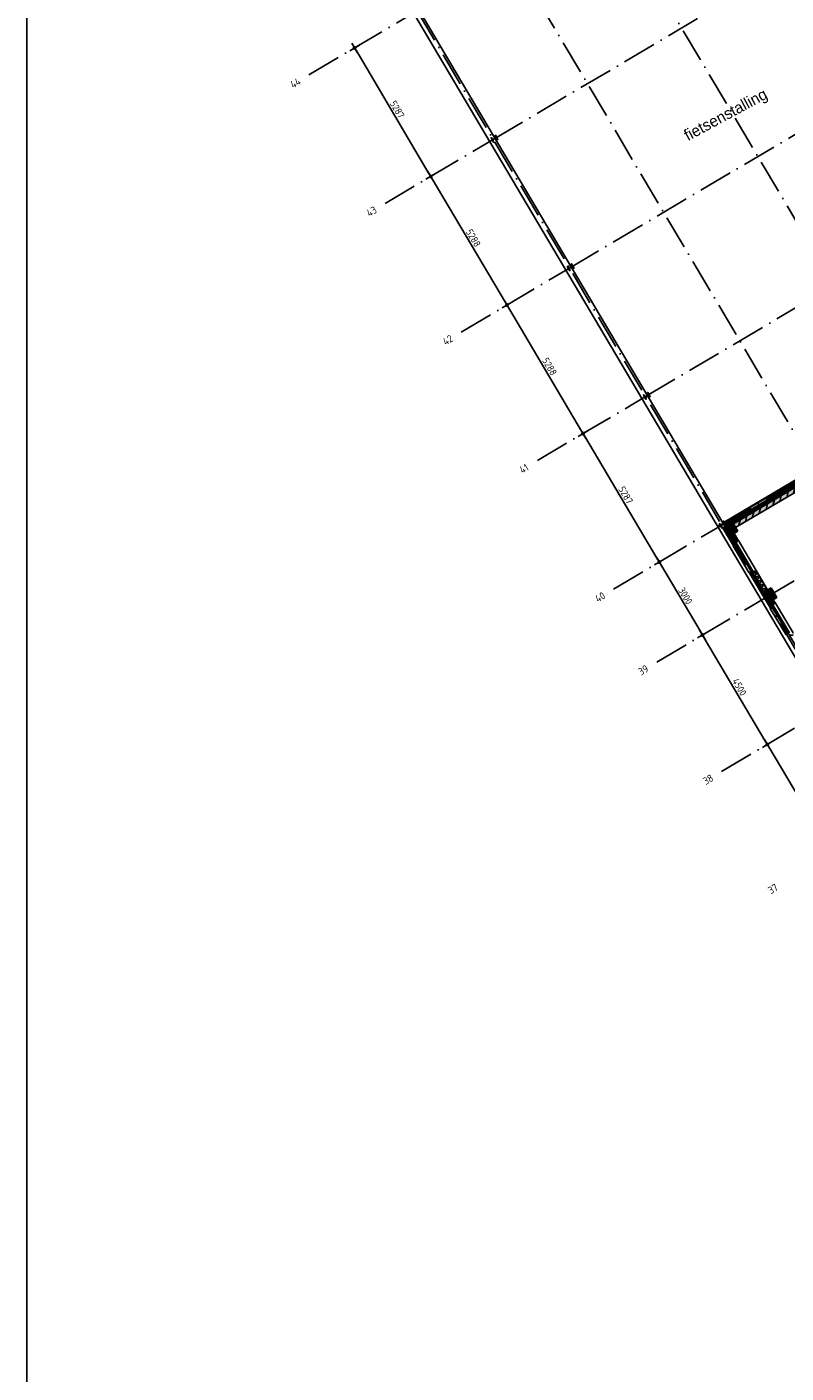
# Model space of a CAD drawing. Header units: millimetres. Extents: x 20872 to 297961, y -293704 to 213007.
# Tile 1 of 256: x 20872 to 47721, y -137389 to -89746. Entities that reach past the tile are written whole.
import ezdxf
from ezdxf.enums import TextEntityAlignment as Align
from ezdxf.xclip import XClip

# ---------------------------------------------------------------- set-up
doc = ezdxf.new("R2010")
doc.units = ezdxf.units.MM
doc.header["$LTSCALE"] = 100
doc.header["$XCLIPFRAME"] = 2
doc.linetypes.add('ACAD_ISO10W100', pattern=[18, 12, -3, 0, -3])
doc.layers.get('Defpoints').update_dxf_attribs({"color": 181})
for name, color, linetype in [('A--L$7--_stramien', 1, 'Continuous'), ('A--L20--_bovenbouw', 3, 'Continuous'), ('A--L30--_afbouw', 7, 'Continuous'), ('A--T$7--_stramien', 7, 'Continuous'), ('HATCH', 8, 'Continuous'), ('teksten', 7, 'Continuous'), ('WIDE', 8, 'Continuous'), ('XREFS', 9, 'Continuous')]:
    doc.layers.add(name, color=color, linetype=linetype)
doc.styles.add('BRON standaard', font='isocp.shx')
doc.styles.add('BURO maatvoering', font='isocp.shx')
doc.styles.add('JINX maatvoering', font='isocp.shx')
doc.styles.add('MAAR_stempel', font='LTe50146.ttf')
doc.dimstyles.new('JINX maatvoering 1-100', dxfattribs={"dimscale": 100, "dimtxt": 2.5, "dimasz": 1, "dimexe": 125, "dimexo": 0, "dimtad": 1, "dimdec": 0, "dimzin": 12, "dimdsep": 46, "dimtxsty": 'JINX maatvoering', "dimblk": 'BURO_maatvoeringssymbool_01', "dimcen": 2, "dimse1": 1, "dimse2": 1, "dimclrd": 1, "dimclrt": 7, "dimadec": 0, "dimazin": 0, "dimtfac": 1, "dimtdec": 0, "dimtix": 1, "dimtofl": 0, "dimtmove": 0, "dimatfit": 3, "dimldrblk": 'DOT', "dimfxl": 1, "dimtolj": 1, "dimtzin": 0, "dimarcsym": 0})

# ---------------------------------------------------------------- blocks, each defined once
blk = doc.blocks.new('AL_stramlab_01_P03_BV')
at = {"color": 4, "linetype": 'Continuous', "lineweight": -2, "style": 'BRON standaard'}
blk.add_attdef('LABEL', text='', height=350, dxfattribs=at).set_placement((0, 0), align=Align.MIDDLE_CENTER)
blk = doc.blocks.new('AB2_D_DV_MV_maatvoeringssymbool_01')
at = {"color": 1}
for p, q in [((-2, 0), (2, 0)), ((0, -2), (0, 2))]:
    blk.add_line(p, q, dxfattribs=at)
blk.add_circle((0, 0), 0.4, dxfattribs=at)
blk = doc.blocks.new('*D214')
at = {"layer": 'A--T$7--_stramien', "color": 1, "lineweight": -2, "transparency": 16777216}
blk.add_line((32512, 59426), (35104, 55048), dxfattribs=at)
at = {"layer": 'Defpoints', "color": 0, "transparency": 16777216}
for p in [(30846, 58556), (35155, 54962), (33540, 54006)]:
    blk.add_point(p, dxfattribs=at)
at = {"layer": 'A--T$7--_stramien', "color": 1, "lineweight": -2, "transparency": 16777216, "xscale": 100, "yscale": 100, "zscale": 100}
for p, rotation in [((32461, 59512), 120.6301152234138), ((35155, 54962), 300.6301152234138)]:
    blk.add_blockref('AB2_D_DV_MV_maatvoeringssymbool_01', p, dxfattribs=dict(at, rotation=rotation))
at = {"layer": 'A--T$7--_stramien', "color": 7, "transparency": 16777216, "insert": (33969, 57333), "char_height": 250, "attachment_point": 5, "rotation": 300.6301, "style": 'JINX maatvoering'}
blk.add_mtext('\\A1;5287', dxfattribs=at)
blk = doc.blocks.new('_Dot')
at = {"color": 0, "linetype": 'ByBlock', "lineweight": -2}
blk.add_line((-0.5, 0), (-1, 0), dxfattribs=at)
at = {"color": 0, "linetype": 'ByBlock', "const_width": 0.5}
blk.add_lwpolyline([(-0.25, 0, 1), (0.25, 0, 1)], format="xyb", close=True, dxfattribs=at)
blk = doc.blocks.new('BURO_maatvoeringssymbool_01')
at = {"color": 1}
for p, q in [((-2, 0), (2, 0)), ((0, -2), (0, 2))]:
    blk.add_line(p, q, dxfattribs=at)
blk.add_circle((0, 0), 0.4, dxfattribs=at)
blk = doc.blocks.new('*D215')
at = {"layer": 'A--T$7--_stramien', "color": 1, "lineweight": -2, "transparency": 16777216}
blk.add_line((35206, 54876), (37798, 50498), dxfattribs=at)
at = {"layer": 'Defpoints', "color": 0, "transparency": 16777216}
for p in [(33540, 54006), (40060, 51721), (37849, 50412)]:
    blk.add_point(p, dxfattribs=at)
at = {"layer": 'A--T$7--_stramien', "color": 1, "lineweight": -2, "transparency": 16777216, "xscale": 100, "yscale": 100, "zscale": 100}
for p, rotation in [((35155, 54962), 120.6301152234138), ((37849, 50412), 300.6301152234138)]:
    blk.add_blockref('AB2_D_DV_MV_maatvoeringssymbool_01', p, dxfattribs=dict(at, rotation=rotation))
at = {"layer": 'A--T$7--_stramien', "color": 7, "transparency": 16777216, "insert": (36663, 52783), "char_height": 250, "attachment_point": 5, "rotation": 300.6301, "style": 'JINX maatvoering'}
blk.add_mtext('\\A1;5288', dxfattribs=at)
blk = doc.blocks.new('*D216')
at = {"layer": 'A--T$7--_stramien', "color": 1, "lineweight": -2, "transparency": 16777216}
blk.add_line((37900, 50326), (40492, 45948), dxfattribs=at)
at = {"layer": 'Defpoints', "color": 0, "transparency": 16777216}
for p in [(40060, 51721), (42754, 47171), (40543, 45862)]:
    blk.add_point(p, dxfattribs=at)
at = {"layer": 'A--T$7--_stramien', "color": 1, "lineweight": -2, "transparency": 16777216, "xscale": 100, "yscale": 100, "zscale": 100}
for p, rotation in [((37849, 50412), 120.6301152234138), ((40543, 45862), 300.6301152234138)]:
    blk.add_blockref('AB2_D_DV_MV_maatvoeringssymbool_01', p, dxfattribs=dict(at, rotation=rotation))
at = {"layer": 'A--T$7--_stramien', "color": 7, "transparency": 16777216, "insert": (39357, 48233), "char_height": 250, "attachment_point": 5, "rotation": 300.6301, "style": 'JINX maatvoering'}
blk.add_mtext('\\A1;5288', dxfattribs=at)
blk = doc.blocks.new('*D217')
at = {"layer": 'A--T$7--_stramien', "color": 1, "lineweight": -2, "transparency": 16777216}
blk.add_line((40594, 45776), (43186, 41399), dxfattribs=at)
at = {"layer": 'Defpoints', "color": 0, "transparency": 16777216}
for p in [(42754, 47171), (45448, 42622), (43237, 41313)]:
    blk.add_point(p, dxfattribs=at)
at = {"layer": 'A--T$7--_stramien', "color": 1, "lineweight": -2, "transparency": 16777216, "xscale": 100, "yscale": 100, "zscale": 100}
for p, rotation in [((40543, 45862), 120.6301152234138), ((43237, 41313), 300.6301152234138)]:
    blk.add_blockref('AB2_D_DV_MV_maatvoeringssymbool_01', p, dxfattribs=dict(at, rotation=rotation))
at = {"layer": 'A--T$7--_stramien', "color": 7, "transparency": 16777216, "insert": (42051, 43683), "char_height": 250, "attachment_point": 5, "rotation": 300.6301, "style": 'JINX maatvoering'}
blk.add_mtext('\\A1;5287', dxfattribs=at)
blk = doc.blocks.new('*D218')
at = {"layer": 'A--T$7--_stramien', "color": 1, "lineweight": -2, "transparency": 16777216}
blk.add_line((43288, 41227), (44714, 38817), dxfattribs=at)
at = {"layer": 'Defpoints', "color": 0, "transparency": 16777216}
for p in [(45448, 42622), (46976, 40040), (44765, 38731)]:
    blk.add_point(p, dxfattribs=at)
at = {"layer": 'A--T$7--_stramien', "color": 1, "lineweight": -2, "transparency": 16777216, "xscale": 100, "yscale": 100, "zscale": 100}
for p, rotation in [((43237, 41313), 120.6301152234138), ((44765, 38731), 300.6301152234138)]:
    blk.add_blockref('AB2_D_DV_MV_maatvoeringssymbool_01', p, dxfattribs=dict(at, rotation=rotation))
at = {"layer": 'A--T$7--_stramien', "color": 7, "transparency": 16777216, "insert": (44162, 40117), "char_height": 250, "attachment_point": 5, "rotation": 300.6301, "style": 'JINX maatvoering'}
blk.add_mtext('\\A1;3000', dxfattribs=at)
blk = doc.blocks.new('*D219')
at = {"layer": 'A--T$7--_stramien', "color": 1, "lineweight": -2, "transparency": 16777216}
blk.add_line((44816, 38645), (47007, 34945), dxfattribs=at)
at = {"layer": 'Defpoints', "color": 0, "transparency": 16777216}
for p in [(46976, 40040), (49269, 36168), (47058, 34859)]:
    blk.add_point(p, dxfattribs=at)
at = {"layer": 'A--T$7--_stramien', "color": 1, "lineweight": -2, "transparency": 16777216, "xscale": 100, "yscale": 100, "zscale": 100}
for p, rotation in [((44765, 38731), 120.6301152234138), ((47058, 34859), 300.6301152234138)]:
    blk.add_blockref('AB2_D_DV_MV_maatvoeringssymbool_01', p, dxfattribs=dict(at, rotation=rotation))
at = {"layer": 'A--T$7--_stramien', "color": 7, "transparency": 16777216, "insert": (46073, 36891), "char_height": 250, "attachment_point": 5, "rotation": 300.6301, "style": 'JINX maatvoering'}
blk.add_mtext('\\A1;4500', dxfattribs=at)
blk = doc.blocks.new('*D220')
at = {"layer": 'A--T$7--_stramien', "color": 1, "lineweight": -2, "transparency": 16777216}
blk.add_line((47109, 34773), (49300, 31073), dxfattribs=at)
at = {"layer": 'Defpoints', "color": 0, "transparency": 16777216}
for p in [(49269, 36168), (51562, 32296), (49351, 30987)]:
    blk.add_point(p, dxfattribs=at)
at = {"layer": 'A--T$7--_stramien', "color": 1, "lineweight": -2, "transparency": 16777216, "xscale": 100, "yscale": 100, "zscale": 100}
for p, rotation in [((47058, 34859), 120.6301152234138), ((49351, 30987), 300.6301152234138)]:
    blk.add_blockref('AB2_D_DV_MV_maatvoeringssymbool_01', p, dxfattribs=dict(at, rotation=rotation))
at = {"layer": 'A--T$7--_stramien', "color": 7, "transparency": 16777216, "insert": (48366, 33019), "char_height": 250, "attachment_point": 5, "rotation": 300.6301, "style": 'JINX maatvoering'}
blk.add_mtext('\\A1;4500', dxfattribs=at)
blk = doc.blocks.new('*U419')
at = {"layer": 'HATCH'}
h = blk.add_hatch(dxfattribs=at)
h.set_pattern_fill('ANSI32', color=256, scale=0.5, style=0)
h.set_pattern_definition([(45, (0, -90), (-3.3676, 3.3676), []), (45, (2.245, -90), (-3.3676, 3.3676), [])])
edge = h.paths.add_edge_path()
edge.add_line((90, -180), (90, -166))
edge.add_line((90, -166), (19.25, -166))
edge.add_arc((19.25, -151), 15, 180, 270, ccw=False)
edge.add_line((4.25, -151), (4.25, -29))
edge.add_arc((19.25, -29), 15, 90, 180, ccw=False)
edge.add_line((19.25, -14), (90, -14))
edge.add_line((90, -14), (90, 0))
edge.add_line((90, 0), (-90, 0))
edge.add_line((-90, 0), (-90, -14))
edge.add_line((-90, -14), (-19.25, -14))
edge.add_arc((-19.25, -29), 15, 0, 90, ccw=False)
edge.add_line((-4.25, -29), (-4.25, -151))
edge.add_arc((-19.25, -151), 15, -90, 0, ccw=False)
edge.add_line((-19.25, -166), (-90, -166))
edge.add_line((-90, -166), (-90, -180))
edge.add_line((-90, -180), (90, -180))
at = {"color": 0, "linetype": 'ByBlock'}
blk.add_lwpolyline([(90, -180), (90, -166), (19.25, -166, -0.41421356), (4.25, -151), (4.25, -29, -0.41421356), (19.25, -14), (90, -14), (90, 0), (-90, 0), (-90, -14), (-19.25, -14, -0.41421356), (-4.25, -29), (-4.25, -151, -0.41421356), (-19.25, -166), (-90, -166), (-90, -180)], format="xyb", close=True, dxfattribs=at)
blk = doc.blocks.new('stramienlijnen_1')
at = {"layer": 'A--L$7--_stramien', "color": 1, "linetype": 'ACAD_ISO10W100', "lineweight": -3}
for p, q in [((37365.7, 56271.6), (54024.5, 66135.4)), ((41335.5, 64766.5), (69688.8, 16881.1)), ((38003.8, 62793.7), (66357.1, 14908.3)), ((40059.9, 51721.4), (56718.7, 61585.2)), ((30846.3, 58555.7), (34672, 60821)), ((34672, 60821), (63025.3, 12935.6)), ((42754.1, 47171.3), (59412.9, 57035.1)), ((33540, 54006.4), (37365.7, 56271.6)), ((45447.8, 42621.9), (62106.6, 52485.7)), ((36234.2, 49456.2), (40059.9, 51721.4)), ((46976.3, 40040.5), (63635.1, 49904.3)), ((38928.4, 44906), (42754.1, 47171.3)), ((41622.1, 40356.7), (45447.8, 42621.9)), ((43150.5, 37775.3), (46976.3, 40040.5)), ((45443.3, 33903.1), (49269, 36168.4))]:
    blk.add_line(p, q, dxfattribs=at)
at = {"layer": 'Defpoints'}
blk.add_lwpolyline([(34736.5, 60859.2), (70727.2, 75), (164884.5, 75), (164884.5, 96950), (130834.5, 96950), (130834.5, 22725), (79641, 22725), (51266.3, 70646.6)], dxfattribs=at)
at = {"layer": 'A--T$7--_stramien', "color": 7, "linetype": 'Continuous', "lineweight": -3}
ref = blk.add_blockref('AL_stramlab_01_P03_BV', (30369.6, 58273.5), dxfattribs=dict(at, xscale=75, yscale=75, zscale=75, rotation=30.63011522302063))
ref.add_attrib('LABEL', '44', dxfattribs={"layer": '0', "color": 4, "linetype": 'Continuous', "lineweight": -2, "height": 262.5, "rotation": 30.63012, "style": 'BURO maatvoering'}).set_placement((30369.6, 58273.5), align=Align.MIDDLE_CENTER)
ref = blk.add_blockref('AL_stramlab_01_P03_BV', (33063.3, 53724.2), dxfattribs=dict(at, xscale=75, yscale=75, zscale=75, rotation=30.63011522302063))
ref.add_attrib('LABEL', '43', dxfattribs={"layer": '0', "color": 4, "linetype": 'Continuous', "lineweight": -2, "height": 262.5, "rotation": 30.63012, "style": 'BURO maatvoering'}).set_placement((33063.3, 53724.2), align=Align.MIDDLE_CENTER)
ref = blk.add_blockref('AL_stramlab_01_P03_BV', (35757.5, 49174), dxfattribs=dict(at, xscale=75, yscale=75, zscale=75, rotation=30.63011522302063))
ref.add_attrib('LABEL', '42', dxfattribs={"layer": '0', "color": 4, "linetype": 'Continuous', "lineweight": -2, "height": 262.5, "rotation": 30.63012, "style": 'BURO maatvoering'}).set_placement((35757.5, 49174), align=Align.MIDDLE_CENTER)
ref = blk.add_blockref('AL_stramlab_01_P03_BV', (38451.7, 44623.8), dxfattribs=dict(at, xscale=75, yscale=75, zscale=75, rotation=30.63011522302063))
ref.add_attrib('LABEL', '41', dxfattribs={"layer": '0', "color": 4, "linetype": 'Continuous', "lineweight": -2, "height": 262.5, "rotation": 30.63012, "style": 'BURO maatvoering'}).set_placement((38451.7, 44623.8), align=Align.MIDDLE_CENTER)
ref = blk.add_blockref('AL_stramlab_01_P03_BV', (41145.4, 40074.5), dxfattribs=dict(at, xscale=75, yscale=75, zscale=75, rotation=30.63011522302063))
ref.add_attrib('LABEL', '40', dxfattribs={"layer": '0', "color": 4, "linetype": 'Continuous', "lineweight": -2, "height": 262.5, "rotation": 30.63012, "style": 'BURO maatvoering'}).set_placement((41145.4, 40074.5), align=Align.MIDDLE_CENTER)
ref = blk.add_blockref('AL_stramlab_01_P03_BV', (42673.9, 37493), dxfattribs=dict(at, xscale=75, yscale=75, zscale=75, rotation=30.63011522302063))
ref.add_attrib('LABEL', '39', dxfattribs={"layer": '0', "color": 4, "linetype": 'Continuous', "lineweight": -2, "height": 262.5, "rotation": 30.63012, "style": 'BURO maatvoering'}).set_placement((42673.9, 37493), align=Align.MIDDLE_CENTER)
ref = blk.add_blockref('AL_stramlab_01_P03_BV', (44966.6, 33620.9), dxfattribs=dict(at, xscale=75, yscale=75, zscale=75, rotation=30.63011522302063))
ref.add_attrib('LABEL', '38', dxfattribs={"layer": '0', "color": 4, "linetype": 'Continuous', "lineweight": -2, "height": 262.5, "rotation": 30.63012, "style": 'BURO maatvoering'}).set_placement((44966.6, 33620.9), align=Align.MIDDLE_CENTER)
ref = blk.add_blockref('AL_stramlab_01_P03_BV', (47259.4, 29748.8), dxfattribs=dict(at, xscale=75, yscale=75, zscale=75, rotation=30.63011522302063))
ref.add_attrib('LABEL', '37', dxfattribs={"layer": '0', "color": 4, "linetype": 'Continuous', "lineweight": -2, "height": 262.5, "rotation": 30.63012, "style": 'BURO maatvoering'}).set_placement((47259.4, 29748.8), align=Align.MIDDLE_CENTER)
at = {"layer": 'A--T$7--_stramien', "color": 7}
for base, p1, p2, picture, middle in [((35154.6, 54962.3), (30846.3, 58555.7), (33540, 54006.3), '*D214', (33969.1, 57332.6)), ((37848.8, 50412.1), (33540, 54006.3), (40059.9, 51721.4), '*D215', (36663, 52782.8)), ((40543, 45862), (40059.9, 51721.4), (42754.1, 47171.2), '*D216', (39357.3, 48232.6)), ((43236.7, 41312.6), (42754.1, 47171.2), (45447.8, 42621.9), '*D217', (42051.2, 43682.8)), ((44765.2, 38731.2), (45447.8, 42621.9), (46976.3, 40040.4), '*D218', (44162.3, 40117.4)), ((47057.9, 34859), (46976.3, 40040.4), (49269.1, 36168.3), '*D219', (46072.9, 36890.6)), ((49350.6, 30987), (49269.1, 36168.3), (51561.7, 32296.3), '*D220', (48365.6, 33018.6))]:
    dim = blk.add_linear_dim(base=base, p1=p1, p2=p2, angle=300.63012, dimstyle='JINX maatvoering 1-100', dxfattribs=at)
    dim.commit()
    dim.dimension.update_dxf_attribs({"geometry": picture, "text_midpoint": middle})
blk = doc.blocks.new('begane grond bestaand leeg')
at = {"color": 8}
blk.add_lwpolyline([(130619, 97110), (130619, 22940), (79787, 22940), (51444, 70808), (34518, 60787), (70611, -170), (165129, -170), (165129, 97110)], close=True, dxfattribs=at)
at = {"layer": 'A--T$7--_stramien'}
blk.add_blockref('stramienlijnen_1', (0, 0), dxfattribs=at)
blk = doc.blocks.new('2016-02-04 100 begane grond bestaand')
at = {"layer": 'A--L20--_bovenbouw', "linetype": 'Continuous', "lineweight": -3}
for points in [[(54245, 47628), (54245, 47628), (54230, 47653), (54288, 47687), (54267, 47723), (45504, 42534), (45600, 42509)], [(54154, 47831), (45536, 42728), (45587, 42642), (54205, 47745)], [(45859, 42663), (45935, 42534), (50826, 45429), (50749, 45558), (50749, 45558)], [(45878, 41899), (45495, 42545), (45476, 42534), (45859, 41888)], [(45915, 41921), (45881, 41978), (45906, 41993), (45600, 42509), (45504, 42534), (45879, 41900)], [(46012, 42405), (45859, 42663), (45601, 42510), (45754, 42252)], [(45883, 42328), (45754, 42252), (45906, 41994), (46036, 42070)], [(47224, 39710), (47190, 39767), (47215, 39782), (46530, 40939), (46505, 40924), (46471, 40982), (46435, 40961), (47189, 39689)], [(46660, 41016), (46531, 40940), (46938, 40251), (47067, 40328)], [(47187, 39688), (46434, 40960), (46415, 40949), (47168, 39677)], [(46938, 40251), (47142, 39907), (47400, 40060), (47196, 40404)], [(47271, 39983), (47142, 39907), (47216, 39783), (47345, 39859)]]:
    blk.add_hatch(color=60, dxfattribs=at).paths.add_polyline_path(points, flags=0)
h = blk.add_hatch(dxfattribs=at)
h.set_pattern_fill('GENERAL_DIAMONDS', color=1, scale=560, angle=30.6301, style=0, pattern_type=2)
h.set_pattern_definition([(90.6301, (45599.88, 42509.24), (-69.99577, -0.7698), []), (150.6301, (45599.88, 42509.24), (-34.3312, -61.003), [])])
h.paths.add_polyline_path([(45504, 42534), (45600, 42509), (54245, 47628), (54230, 47653), (54288, 47687), (54267, 47723)], flags=0)
h = blk.add_hatch(dxfattribs=at)
h.set_pattern_fill('_U', color=1, scale=200, angle=-104.3699, style=0, pattern_type=0)
h.set_pattern_definition([(255.63, (50749.34, 45558.33), (193.743, -49.636), [])])
h.paths.add_polyline_path([(45859, 42663), (45935, 42534), (50826, 45429), (50749, 45558)], flags=0)
h = blk.add_hatch(dxfattribs=at)
h.set_pattern_fill('GENERAL_DIAMONDS', color=1, scale=560, angle=120.6301, style=0, pattern_type=2)
h.set_pattern_definition([(180.63, (45905.51, 41993.06), (0.77, -69.996), []), (240.63, (45905.51, 41993.06), (61.003, -34.331), [])])
h.paths.add_polyline_path([(45915, 41921), (45881, 41978), (45906, 41993), (45600, 42509), (45504, 42534), (45879, 41900)], flags=0)
h = blk.add_hatch(dxfattribs=at)
h.set_pattern_fill('PREFB', color=1, scale=5, angle=-59.3699, style=0)
h.set_pattern_definition([(345.63, (45600.83, 42509.85), (23.825, 92.997), []), (317.63, (45600.826, 42509.85), (81.828, 18.482), [0, -81.6, -46.2, 0, -67.2]), (348.63, (45600.826, 42509.85), (60.464, 57.203), [0, -80.8, 0, -82.4, 0, -66.4]), (11.63, (45600.826, 42509.85), (33.4675, 75.497), [0, -80, 0, -480, -65.8])])
h.paths.add_polyline_path([(46012, 42405), (45859, 42663), (45601, 42510), (45754, 42252)], flags=0)
h = blk.add_hatch(dxfattribs=at)
h.set_pattern_fill('GENERAL_DIAMONDS', color=1, scale=1120, angle=120.6301, style=0, pattern_type=2)
h.set_pattern_definition([(180.63, (47059.59, 40322.92), (1.54, -139.9915), []), (240.63, (47059.59, 40322.92), (122.006, -68.662), [])])
h.paths.add_polyline_path([(46652, 41011), (46531, 40940), (46938, 40251), (47060, 40323)], flags=0)
h.paths.add_polyline_path([(45875, 42324), (45754, 42252), (45906, 41994), (46028, 42065)], flags=0)
h = blk.add_hatch(dxfattribs=at)
h.set_pattern_fill('_U', color=1, scale=70, angle=210.6301, style=0, pattern_type=0)
h.set_pattern_definition([(210.63, (47067.33, 40327.505), (35.6646, -60.2332), [])])
h.paths.add_polyline_path([(46660, 41016), (46652, 41011), (47060, 40323), (47067, 40328)], flags=0)
h.paths.add_polyline_path([(45883, 42328), (45875, 42324), (46028, 42065), (46036, 42070)], flags=0)
h = blk.add_hatch(dxfattribs=at)
h.set_pattern_fill('GENERAL_DIAMONDS', color=1, scale=560, angle=120.6301, style=0, pattern_type=2)
h.set_pattern_definition([(180.63, (47214.656, 39782.07), (0.7698, -69.9958), []), (240.63, (47214.656, 39782.07), (61.003, -34.3312), [])])
h.paths.add_polyline_path([(47224, 39710), (47190, 39767), (47215, 39782), (46530, 40939), (46505, 40924), (46471, 40982), (46435, 40961), (47189, 39689)], flags=0)
h = blk.add_hatch(dxfattribs=at)
h.set_pattern_fill('PREFB', color=1, scale=5, angle=-59.3699, style=0)
h.set_pattern_definition([(345.63, (46938.26, 40251.08), (23.825, 92.997), []), (317.63, (46938.26, 40251.08), (81.828, 18.482), [0, -81.6, -46.2, 0, -67.2]), (348.63, (46938.26, 40251.08), (60.464, 57.203), [0, -80.8, 0, -82.4, 0, -66.4]), (11.63, (46938.26, 40251.08), (33.4675, 75.497), [0, -80, 0, -480, -65.8])])
h.paths.add_polyline_path([(46938, 40251), (47142, 39907), (47400, 40060), (47196, 40404)], flags=0)
h = blk.add_hatch(dxfattribs=at)
h.set_pattern_fill('GENERAL_DIAMONDS', color=1, scale=1120, angle=120.6301, style=0, pattern_type=2)
h.set_pattern_definition([(180.63, (49352.31, 36450.79), (1.5396, -139.9915), []), (240.63, (49352.31, 36450.79), (122.006, -68.6624), [])])
h.paths.add_polyline_path([(49279, 36575), (49157, 36503), (49231, 36379), (49352, 36451)], flags=0)
h.paths.add_polyline_path([(48620, 37688), (48499, 37616), (48533, 37557), (48655, 37629)], flags=0)
h.paths.add_polyline_path([(47961, 38800), (47840, 38729), (47874, 38670), (47996, 38742)], flags=0)
h.paths.add_polyline_path([(47263, 39979), (47142, 39907), (47216, 39783), (47337, 39854)], flags=0)
h = blk.add_hatch(dxfattribs=at)
h.set_pattern_fill('_U', color=1, scale=70, angle=210.6301, style=0, pattern_type=0)
h.set_pattern_definition([(210.6301, (49360.054, 36455.37), (35.6646, -60.2332), [])])
h.paths.add_polyline_path([(49286, 36580), (49279, 36575), (49352, 36451), (49360, 36455)], flags=0)
h.paths.add_polyline_path([(48628, 37692), (48620, 37688), (48655, 37629), (48662, 37634)], flags=0)
h.paths.add_polyline_path([(47969, 38805), (47961, 38800), (47996, 38742), (48003, 38746)], flags=0)
h.paths.add_polyline_path([(47271, 39983), (47263, 39979), (47337, 39854), (47345, 39859)], flags=0)
at = {"color": 8}
blk.add_line((45306, 42568), (62231, 52590), dxfattribs=at)
blk.add_lwpolyline([(130619, 97110), (130619, 22940), (79787, 22940), (51444, 70808), (34518, 60787), (70611, -170), (165129, -170), (165129, 97110)], close=True, dxfattribs=at)
at = {"layer": 'A--L20--_bovenbouw', "color": 1, "linetype": 'Continuous', "lineweight": -3}
for p, q in [((54267, 47723), (45504, 42534)), ((45600, 42509), (54245, 47628)), ((45504, 42534), (45879, 41900)), ((45906, 41993), (45600, 42509)), ((45875, 42324), (45754, 42252)), ((45754, 42252), (45906, 41994)), ((46028, 42065), (45875, 42324)), ((45881, 41978), (45906, 41993)), ((45915, 41921), (45881, 41978)), ((45906, 41994), (46028, 42065)), ((45879, 41900), (45915, 41921)), ((46471, 40982), (46435, 40961)), ((46505, 40924), (46471, 40982)), ((46652, 41011), (46531, 40940)), ((47060, 40323), (46652, 41011)), ((46435, 40961), (47189, 39689)), ((46530, 40939), (46505, 40924)), ((47215, 39782), (46530, 40939)), ((46531, 40940), (46938, 40251)), ((46938, 40251), (47060, 40323)), ((47263, 39979), (47142, 39907)), ((47142, 39907), (47216, 39783)), ((47189, 39689), (47224, 39710)), ((47190, 39767), (47215, 39782)), ((47224, 39710), (47190, 39767)), ((47216, 39783), (47337, 39854)), ((47337, 39854), (47263, 39979))]:
    blk.add_line(p, q, dxfattribs=at)
at = {"layer": 'A--L20--_bovenbouw', "color": 2, "linetype": 'Continuous', "lineweight": -3}
for p, q in [((54154, 47831), (45536, 42728)), ((45587, 42642), (54205, 47745)), ((50749, 45558), (45859, 42663)), ((45935, 42534), (50826, 45429)), ((45495, 42545), (45476, 42534)), ((45476, 42534), (45859, 41888)), ((45878, 41899), (45495, 42545)), ((45536, 42728), (45587, 42642)), ((45859, 42663), (45935, 42534)), ((45883, 42328), (45875, 42324)), ((45875, 42324), (46028, 42065)), ((46036, 42070), (45883, 42328)), ((46028, 42065), (46036, 42070)), ((45859, 41888), (45878, 41899)), ((46660, 41016), (46652, 41011)), ((46652, 41011), (47060, 40323)), ((47067, 40328), (46660, 41016)), ((46434, 40960), (46415, 40949)), ((46415, 40949), (47168, 39677)), ((47187, 39688), (46434, 40960)), ((47060, 40323), (47067, 40328)), ((47168, 39677), (47187, 39688)), ((47271, 39983), (47263, 39979)), ((47263, 39979), (47337, 39854)), ((47345, 39859), (47271, 39983)), ((47337, 39854), (47345, 39859))]:
    blk.add_line(p, q, dxfattribs=at)
at = {"layer": 'A--L20--_bovenbouw', "color": 3, "linetype": 'Continuous', "lineweight": -3}
for p, q in [((45859, 42663), (45601, 42510)), ((45601, 42510), (45754, 42252)), ((45754, 42252), (46012, 42405)), ((46012, 42405), (45859, 42663)), ((47196, 40404), (46938, 40251)), ((46938, 40251), (47142, 39907)), ((47142, 39907), (47400, 40060)), ((47400, 40060), (47196, 40404))]:
    blk.add_line(p, q, dxfattribs=at)
at = {"layer": 'A--L30--_afbouw', "color": 2, "linetype": 'Continuous', "lineweight": -3}
for p, q in [((45941, 42014), (45881, 41978)), ((45881, 41978), (45915, 41921)), ((45915, 41921), (45975, 41956)), ((45975, 41956), (45941, 42014)), ((46531, 41018), (46471, 40982)), ((46471, 40982), (46505, 40924)), ((46565, 40960), (46531, 41018)), ((46505, 40924), (46565, 40960)), ((47250, 39803), (47190, 39767)), ((47190, 39767), (47224, 39710)), ((47224, 39710), (47284, 39745)), ((47284, 39745), (47250, 39803))]:
    blk.add_line(p, q, dxfattribs=at)
at = {"layer": 'A--L30--_afbouw', "color": 1, "linetype": 'Continuous', "lineweight": -3}
for p, q in [((45881, 41978), (45915, 41921)), ((45945, 41939), (46501, 41000)), ((46036, 42070), (46044, 42075)), ((46044, 42075), (46668, 41021)), ((45915, 41921), (45855, 41885)), ((45855, 41885), (46410, 40946)), ((46410, 40946), (46471, 40982)), ((46471, 40982), (46505, 40924)), ((46668, 41021), (46660, 41016)), ((47224, 39710), (47164, 39674)), ((47164, 39674), (47720, 38735)), ((47190, 39767), (47224, 39710)), ((47254, 39728), (47810, 38789)), ((47345, 39859), (47353, 39864)), ((47353, 39864), (47977, 38810)), ((47720, 38735), (47780, 38771))]:
    blk.add_line(p, q, dxfattribs=at)
at = {"layer": 'A--L30--_afbouw', "color": 1, "linetype": 'Continuous', "lineweight": 18}
for p, q in [((45975, 41956), (46531, 41018)), ((45915, 41921), (46471, 40982)), ((47224, 39710), (47780, 38771)), ((47284, 39745), (47840, 38807))]:
    blk.add_line(p, q, dxfattribs=at)
at = {"layer": 'A--L$7--_stramien'}
blk.add_blockref('stramienlijnen_1', (0, 0), dxfattribs=at)
at = {"layer": 'WIDE', "rotation": 300.6295175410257}
for p in [(37487, 56343), (40181, 51793), (42875, 47242), (45560, 42687)]:
    blk.add_blockref('*U419', p, dxfattribs=at)

msp = doc.modelspace()

# ---------------------------------------------------------------- linework, layer by layer
at = {"layer": 'Defpoints'}
msp.add_lwpolyline([(116766, -120231), (164491, -136557), (179860, -136557), (179860, -161697), (20872, -161697), (20872, -67737), (116766, -67737)], close=True, dxfattribs=at)

# ---------------------------------------------------------------- block references
at = {"layer": 'XREFS', "color": 71, "true_color": 0xc9f18e}
ref = msp.add_blockref('begane grond bestaand leeg', (-1, -150000), dxfattribs=at)
XClip(ref).set_block_clipping_path([(116767.076214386, 82263.1420219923), (116767.076214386, 115683.1420219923), (179861.076214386, 115683.1420219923), (179861.076214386, 13442.9004429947), (164491.5066313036, 13442.9004429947), (116767.076214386, 29769.3836009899)])
at = {"layer": 'XREFS'}
ref = msp.add_blockref('2016-02-04 100 begane grond bestaand', (-1, -150000), dxfattribs=at)
XClip(ref).set_block_clipping_path([(116767.0762143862, 29769.3836009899), (164491.5066313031, 13442.9004429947), (179861.076214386, 13442.9004429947), (179861.076214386, -11696.8579780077), (20873.0762143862, -11696.8579780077), (20873.0762143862, 82263.1420219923), (116767.0762143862, 82263.1420219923)])

# ---------------------------------------------------------------- texts
at = {"layer": 'teksten', "color": 251, "true_color": 0x4d4d4d, "style": 'MAAR_stempel'}
msp.add_text('fietsenstalling', height=400, rotation=28.3832, dxfattribs=at).set_placement((44250, -93792))

doc.saveas('drawing.dxf')
